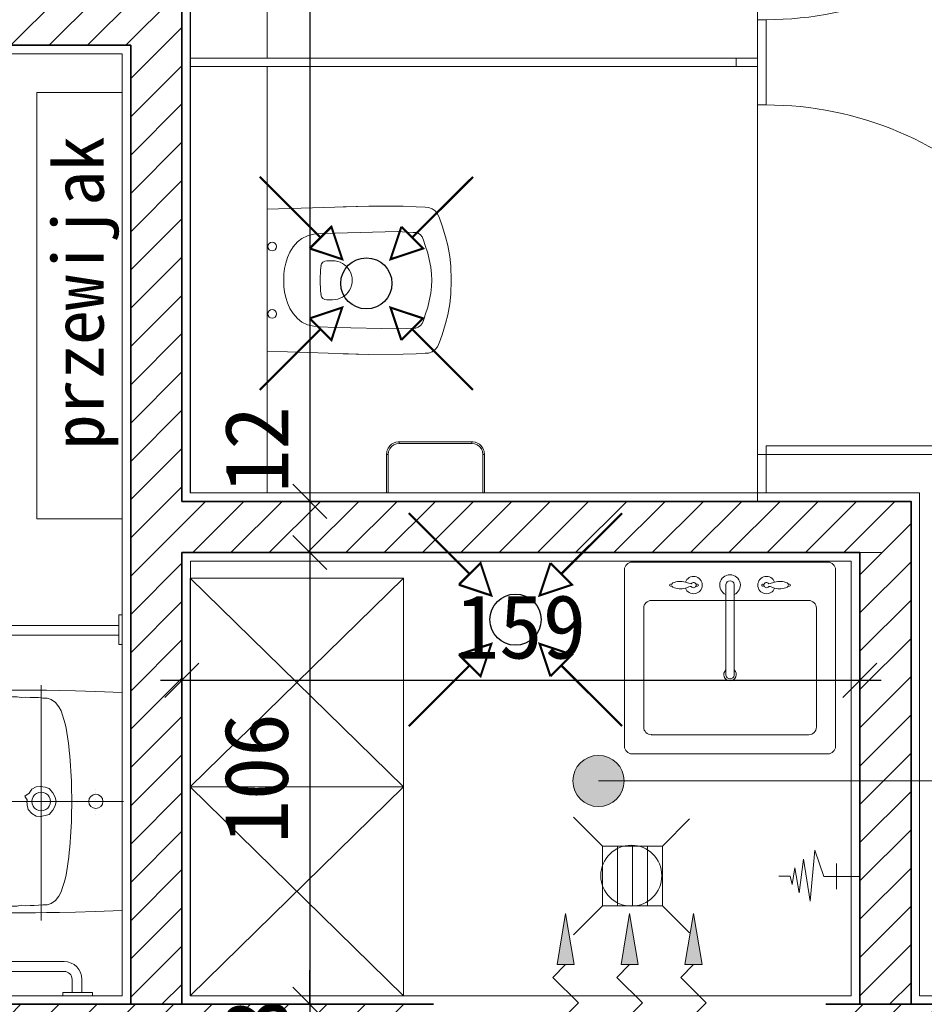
# Model space of a CAD drawing. Header units: millimetres. Extents: x -1373 to 28294, y -9636 to 187.
# Tile 75 of 133: x 5008 to 5220, y -4524 to -4293. Entities that reach past the tile are written whole.
import ezdxf

# ---------------------------------------------------------------- set-up
doc = ezdxf.new("R2010")
doc.units = ezdxf.units.MM
doc.linetypes.add('HIDDEN2', pattern=[4.7625, 3.175, -1.5875])
for name, color, linetype, lineweight in [('_k_kreskowanie', 250, 'Continuous', 9), ('_k_opis', 7, 'Continuous', 13), ('_k_wentylacja', 7, 'Continuous', 15), ('_k_wymiar', 7, 'Continuous', 9), ('_k_wyposażenia', 251, 'Continuous', 9), ('_k_ściany', 223, 'Continuous', 35), ('Zarys', 7, 'HIDDEN2', 15)]:
    doc.layers.add(name, color=color, linetype=linetype, lineweight=lineweight)
doc.layers.add('_k_niewidoczna', color=72, linetype='Continuous', lineweight=9, plot=False)
doc.styles.add('GENERATED_STYLE_1', font='MS Gothic.ttf')
doc.dimstyles.new('1 - 100   (15cm)', dxfattribs={"dimscale": 5, "dimtxt": 3, "dimasz": 1.6, "dimexe": 1, "dimexo": 1, "dimgap": 1, "dimtad": 1, "dimdec": 0, "dimzin": 12, "dimdsep": 46, "dimtxsty": 'GENERATED_STYLE_1', "dimblk1": 'OBLIQUE', "dimblk2": 'OBLIQUE', "dimsah": 1, "dimcen": 0, "dimdle": 1, "dimclrd": 256, "dimclre": 256, "dimclrt": 4, "dimazin": 0, "dimtfac": 0.75, "dimtdec": 0, "dimtix": 1, "dimtmove": 1, "dimatfit": 3, "dimldrblk": 'OBLIQUE', "dimfxl": 1, "dimfxlon": 1, "dimtvp": 0.75, "dimtfillclr": 1, "dimtolj": 1, "dimtzin": 0, "dimarcsym": 0})

# ---------------------------------------------------------------- blocks, each defined once
blk = doc.blocks.new('wc')
at = {"layer": '_k_wyposażenia', "ltscale": 20}
for p, q in [((0, 16.66), (23.9, 17.42)), ((0, -16.66), (0, 16.66)), ((23.9, 17.42), (17.87, 17.23)), ((31.9, 17.35), (23.9, 17.42)), ((23.9, 17.42), (31.9, 17.35)), ((34.93, 17.23), (31.9, 17.35)), ((31.9, 17.35), (34.93, 17.23)), ((37.04, 17.11), (34.93, 17.23)), ((34.93, 17.23), (37.04, 17.11)), ((37.88, 17.07), (37.04, 17.11)), ((37.04, 17.11), (37.88, 17.07)), ((38.71, 16.79), (37.88, 17.07)), ((37.88, 17.07), (38.71, 16.79)), ((39.43, 16.27), (38.71, 16.79)), ((38.71, 16.79), (39.43, 16.27)), ((39.99, 15.6), (39.43, 16.27)), ((39.43, 16.27), (39.99, 15.6)), ((40.43, 14.56), (39.99, 15.6)), ((39.99, 15.6), (40.43, 14.56)), ((41.06, 12.77), (40.43, 14.56)), ((40.43, 14.56), (41.06, 12.77)), ((41.86, 10.19), (41.06, 12.77)), ((41.06, 12.77), (41.86, 10.19)), ((7.11, 8.99), (8.16, 9.81)), ((8.16, 9.81), (9.46, 10.44)), ((9.46, 10.44), (10.94, 10.8)), ((10.94, 10.8), (12.47, 10.95)), ((12.47, 10.95), (15.98, 11.05)), ((30.6, 11.41), (15.98, 11.05)), ((32.75, 11.32), (30.6, 11.41)), ((34.25, 11.24), (32.75, 11.32)), ((34.85, 11.21), (34.25, 11.24)), ((35.44, 11.01), (34.85, 11.21)), ((35.95, 10.64), (35.44, 11.01)), ((36.35, 10.16), (35.95, 10.64)), ((36.66, 9.43), (36.35, 10.16)), ((37.11, 8.16), (36.66, 9.43)), ((42.38, 8.12), (41.86, 10.19)), ((41.86, 10.19), (42.38, 8.12)), ((5.33, 6.59), (6.1, 7.83)), ((6.1, 7.83), (7.11, 8.99)), ((37.68, 6.32), (37.11, 8.16)), ((42.86, 5.57), (42.38, 8.12)), ((42.38, 8.12), (42.86, 5.57)), ((4.37, 4.02), (4.76, 5.32)), ((4.76, 5.32), (5.33, 6.59)), ((38.04, 4.85), (37.68, 6.32)), ((38.38, 3.04), (38.04, 4.85)), ((43.09, 3.3), (42.86, 5.57)), ((42.86, 5.57), (43.09, 3.3)), ((3.97, 1.53), (4.11, 2.74)), ((4.11, 2.74), (4.37, 4.02)), ((15.38, 4.58), (14.01, 4.58)), ((38.55, 1.43), (38.38, 3.04)), ((43.2, 0), (43.09, 3.3)), ((43.09, 3.3), (43.2, 0)), ((3.9, 0), (3.97, 1.53)), ((3.9, 0), (3.97, -1.52)), ((38.62, 0), (38.55, 1.43)), ((38.62, 0), (38.55, -1.43)), ((43.09, -3.3), (43.2, 0)), ((43.2, 0), (43.09, -3.3)), ((3.97, -1.52), (4.11, -2.74)), ((38.55, -1.43), (38.38, -3.04)), ((4.11, -2.74), (4.37, -4.02)), ((4.37, -4.02), (4.76, -5.32)), ((15.38, -4.58), (14.01, -4.58)), ((38.38, -3.04), (38.04, -4.85)), ((42.86, -5.57), (43.09, -3.3)), ((43.09, -3.3), (42.86, -5.57)), ((4.76, -5.32), (5.33, -6.59)), ((5.33, -6.59), (6.1, -7.83)), ((37.68, -6.32), (37.11, -8.15)), ((38.04, -4.85), (37.68, -6.32)), ((42.38, -8.12), (42.86, -5.57)), ((42.86, -5.57), (42.38, -8.12)), ((6.1, -7.83), (7.11, -8.99)), ((7.11, -8.99), (8.16, -9.81)), ((37.11, -8.15), (36.66, -9.43)), ((41.86, -10.18), (42.38, -8.12)), ((42.38, -8.12), (41.86, -10.18)), ((8.16, -9.81), (9.46, -10.44)), ((9.46, -10.44), (10.94, -10.8)), ((10.94, -10.8), (12.47, -10.95)), ((12.47, -10.95), (15.98, -11.05)), ((30.6, -11.4), (15.98, -11.05)), ((32.75, -11.32), (30.6, -11.4)), ((34.25, -11.24), (32.75, -11.32)), ((34.85, -11.21), (34.25, -11.24)), ((35.44, -11.01), (34.85, -11.21)), ((35.95, -10.64), (35.44, -11.01)), ((36.35, -10.16), (35.95, -10.64)), ((36.66, -9.43), (36.35, -10.16)), ((41.06, -12.77), (41.86, -10.18)), ((41.86, -10.18), (41.06, -12.77)), ((40.43, -14.56), (41.06, -12.77)), ((41.06, -12.77), (40.43, -14.56)), ((39.43, -16.27), (39.99, -15.6)), ((39.99, -15.6), (39.43, -16.27)), ((39.99, -15.6), (40.43, -14.56)), ((40.43, -14.56), (39.99, -15.6)), ((0, -16.66), (23.9, -17.42)), ((23.9, -17.42), (17.87, -17.23)), ((23.9, -17.42), (31.9, -17.35)), ((31.9, -17.35), (23.9, -17.42)), ((31.9, -17.35), (34.93, -17.23)), ((34.93, -17.23), (31.9, -17.35)), ((34.93, -17.23), (37.04, -17.11)), ((37.04, -17.11), (34.93, -17.23)), ((37.04, -17.11), (37.88, -17.07)), ((37.88, -17.07), (37.04, -17.11)), ((37.88, -17.07), (38.71, -16.79)), ((38.71, -16.79), (37.88, -17.07)), ((38.71, -16.79), (39.43, -16.27)), ((39.43, -16.27), (38.71, -16.79))]:
    blk.add_line(p, q, dxfattribs=at)
for centre in [(1.19, 7.9), (1.19, -7.9)]:
    blk.add_circle(centre, 1.03, dxfattribs=at)
for centre, radius, start, end in [((39.95, 0), 27.5, 172.9459, 187.0541), ((14.01, 3.21), 1.38, 90, 172.9459), ((15.38, 0), 4.58, 270, 90), ((14.01, -3.21), 1.38, 187.0541, 270)]:
    blk.add_arc(centre, radius, start, end, dxfattribs=at)
blk = doc.blocks.new('dozownik na papier toaletowy')
at = {"layer": '_k_wyposażenia', "ltscale": 0.1}
for p, q in [((-11.5, -9), (-11.5, 0)), ((-11.5, 0), (-11.49, 0)), ((-11.49, 0), (-11.45, 0)), ((-11.45, 0), (-11.38, 0)), ((-11.38, 0), (-11.3, 0)), ((-11.3, 0), (-11.2, 0)), ((-11.2, 0), (-11.1, 0)), ((-11.1, 0), (-11.1, -9)), ((-11.1, 0), (11.1, 0)), ((11.1, -9), (11.1, 0)), ((11.1, 0), (11.2, 0)), ((11.2, 0), (11.3, 0)), ((11.3, 0), (11.38, 0)), ((11.38, 0), (11.45, 0)), ((11.45, 0), (11.49, 0)), ((11.49, 0), (11.5, 0)), ((11.5, 0), (11.5, -9)), ((-11.5, -9), (-11.49, -9)), ((-11.44, -9.55), (-11.5, -9)), ((-11.49, -9), (-11.45, -9)), ((-11.45, -9), (-11.38, -9)), ((-11.38, -9), (-11.3, -9)), ((-11.3, -9), (-11.2, -9)), ((-11.2, -9), (-11.1, -9)), ((-11.1, -9), (-11.01, -9.67)), ((11.01, -9.67), (11.1, -9)), ((11.1, -9), (11.2, -9)), ((11.2, -9), (11.3, -9)), ((11.3, -9), (11.38, -9)), ((11.38, -9), (11.45, -9)), ((11.5, -9), (11.44, -9.55)), ((11.45, -9), (11.49, -9)), ((11.49, -9), (11.5, -9)), ((-11.4, -9.78), (-11.44, -9.55)), ((-11.29, -10.08), (-11.4, -9.78)), ((-11.1, -10.5), (-11.29, -10.08)), ((-11.04, -10.58), (-11.1, -10.5)), ((-10.71, -11.02), (-11.04, -10.58)), ((-11.01, -9.67), (-10.75, -10.3)), ((-10.75, -10.3), (-10.34, -10.84)), ((-10.62, -11.12), (-10.71, -11.02)), ((-10.3, -11.39), (-10.62, -11.12)), ((-10.34, -10.84), (-9.8, -11.25)), ((-10, -11.6), (-10.3, -11.39)), ((-9.8, -11.25), (-9.17, -11.51)), ((-9.17, -11.51), (-8.5, -11.6)), ((8.5, -11.6), (9.17, -11.51)), ((9.17, -11.51), (9.8, -11.25)), ((9.8, -11.25), (10.34, -10.84)), ((10.3, -11.39), (10, -11.6)), ((10.62, -11.12), (10.3, -11.39)), ((10.34, -10.84), (10.75, -10.3)), ((10.71, -11.02), (10.62, -11.12)), ((11.04, -10.58), (10.71, -11.02)), ((10.75, -10.3), (11.01, -9.67)), ((11.1, -10.5), (11.04, -10.58)), ((11.29, -10.08), (11.1, -10.5)), ((11.4, -9.78), (11.29, -10.08)), ((11.44, -9.55), (11.4, -9.78)), ((-9.83, -11.68), (-10, -11.6)), ((-9.28, -11.9), (-9.83, -11.68)), ((-9.32, -11.88), (-9.83, -11.68)), ((-9.28, -11.9), (-9.36, -11.86)), ((-8.78, -11.98), (-9.28, -11.9)), ((-8.5, -12), (-8.78, -11.98)), ((-8.5, -11.6), (-8.5, -11.7)), ((-8.5, -11.6), (8.5, -11.6)), ((-8.5, -11.7), (-8.5, -11.8)), ((-8.5, -11.8), (-8.5, -11.88)), ((-8.5, -11.88), (-8.5, -11.95)), ((-8.5, -11.95), (-8.5, -11.99)), ((-8.5, -11.99), (-8.5, -12)), ((8.5, -12), (-8.5, -12)), ((8.5, -11.6), (8.5, -11.7)), ((8.5, -11.7), (8.5, -11.8)), ((8.5, -11.8), (8.5, -11.88)), ((8.5, -11.88), (8.5, -11.95)), ((8.5, -11.95), (8.5, -11.99)), ((8.78, -11.98), (8.5, -12)), ((8.5, -11.99), (8.5, -12)), ((9.28, -11.9), (8.78, -11.98)), ((9.83, -11.68), (9.28, -11.9)), ((10, -11.6), (9.83, -11.68))]:
    blk.add_line(p, q, dxfattribs=at)
blk = doc.blocks.new('kabiny')
at = {"layer": '_k_wyposażenia', "ltscale": 20}
blk.add_lwpolyline([(84, 7), (182, 7), (182, 25), (-20, 25), (-20, 7), (80, 7)], dxfattribs=at)
for points in [[(80, 25), (82, 25), (82, -103), (80, -103)], [(-20, 7), (80, 7), (80, -108), (-20, -108)], [(182, 7), (82, 7), (82, -108), (182, -108)]]:
    blk.add_lwpolyline(points, close=True, dxfattribs=at)
at = {"layer": '_k_wyposażenia'}
for points in [[(-20, -108), (-11, -108), (-11, -110), (-20, -110)], [(71, -108), (91, -108), (91, -110), (71, -110)], [(-9, -110), (-11, -110), (-11, -190), (-9, -190)]]:
    blk.add_lwpolyline(points, close=True, dxfattribs=at)
for centre, start, end in [((-9, -110), 268.5675, 0), ((171, -110), 180, 271.4325)]:
    blk.add_arc(centre, 80, start, end, dxfattribs=at)
at = {"layer": '_k_wyposażenia', "color": 6, "rotation": 270}
blk.add_blockref('wc', (29.87, 7), dxfattribs=at)
at = {"layer": '_k_wyposażenia', "rotation": 90}
blk.add_blockref('dozownik na papier toaletowy', (-20, -32.5), dxfattribs=at)
blk = doc.blocks.new('UMYWALKA NN')
at = {"layer": '_k_wyposażenia'}
for p, q in [((0, 0), (0, -56.37)), ((26.9, -0.35), (-26.9, -0.34)), ((-3.04, -6.84), (-3.04, -6.84)), ((-2.11, -6.84), (-2.11, -6.84)), ((-1.76, -6.84), (-1.76, -6.84)), ((-0.48, -6.84), (-0.48, -6.84)), ((0.89, -6.84), (0.89, -6.84)), ((1.82, -6.84), (1.82, -6.84)), ((2.17, -6.84), (2.17, -6.84)), ((3.1, -6.84), (3.1, -6.84)), ((43.96, -10.27), (47.11, -10.27)), ((43.96, -12.68), (47.11, -12.68)), ((39.55, -52.5), (39.55, -14.68)), ((41.96, -52.5), (41.96, -14.68)), ((-28.7, -20.34), (29.38, -20.34)), ((0, -24.4), (0, -24.4)), ((0, -24.4), (0, -24.4)), ((0, -54.84), (0, -54.84)), ((47.11, -54.5), (43.96, -54.5)), ((47.11, -56.91), (43.96, -56.91))]:
    blk.add_line(p, q, dxfattribs=at)
for points in [[(-38.8, -0.34), (-46.11, -0.34), (-46.11, -1.14), (-38.8, -1.14), (-38.8, -0.34)], [(-41.07, -1.14), (-43.48, -1.14), (-43.48, -56.68), (-41.07, -56.68), (-41.07, -1.14)], [(-26.9, -0.35), (-27.19, -6.95), (-27.33, -11.88), (-27.41, -15.77), (-27.45, -19), (-27.48, -21.75), (-27.5, -24.16), (-27.51, -26.3), (-27.51, -28.24), (-27.52, -29.26)], [(26.9, -0.35), (27.19, -6.96), (27.33, -11.88), (27.41, -15.77), (27.45, -19), (27.48, -21.75), (27.5, -24.16), (27.51, -26.31), (27.51, -28.24), (27.51, -29.26)], [(47.99, -7.68), (47.2, -7.68), (47.2, -14.99), (47.99, -14.99), (47.99, -7.68)], [(-0.01, -12.78), (-1.26, -12.79), (-2.51, -12.8), (-3.77, -12.83), (-5.02, -12.87), (-6.27, -12.92), (-7.52, -12.99), (-8.78, -13.06), (-10.03, -13.15), (-11.27, -13.26), (-12.52, -13.38), (-13.77, -13.52), (-14.86, -13.65), (-15.94, -13.8), (-17.03, -13.98), (-18.1, -14.19), (-19.17, -14.43), (-20.23, -14.71), (-21.28, -15.03), (-22.34, -15.42), (-23.4, -15.94), (-24.44, -16.75), (-25.18, -17.84), (-25.54, -18.87), (-25.49, -19.91), (-25.64, -21.01), (-25.68, -22.05), (-25.69, -23.07), (-25.74, -24.17), (-25.64, -25.26), (-25.82, -26.27), (-25.85, -27.38), (-25.88, -28.97), (-25.89, -30.23), (-25.9, -31.48)], [(0, -12.78), (1.26, -12.79), (2.51, -12.8), (3.77, -12.83), (5.02, -12.87), (6.27, -12.92), (7.52, -12.99), (8.77, -13.06), (10.02, -13.15), (11.27, -13.26), (12.52, -13.38), (13.77, -13.52), (14.86, -13.65), (15.94, -13.8), (17.02, -13.98), (18.1, -14.19), (19.17, -14.43), (20.23, -14.71), (21.28, -15.03), (22.34, -15.42), (23.4, -15.94), (24.43, -16.75), (25.17, -17.84), (25.54, -18.87), (25.49, -19.91), (25.64, -21.01), (25.68, -22.05), (25.69, -23.07), (25.74, -24.17), (25.64, -25.26), (25.82, -26.27), (25.85, -27.38), (25.88, -28.97), (25.89, -30.23), (25.9, -31.48)], [(0, -16.63), (-1.09, -16.87), (-2.12, -17.48), (-3.18, -18.34), (-3.51, -19.38), (-3.7, -20.49), (-3.64, -21.57), (-3.06, -22.61), (-2.03, -23.3), (-1.3, -24.32), (-0.27, -23.71)], [(0, -16.63), (1.09, -16.87), (2.12, -17.48), (3.18, -18.34), (3.5, -19.38), (3.7, -20.49), (3.64, -21.57), (2.98, -22.65), (1.97, -23.52), (0.89, -23.75), (-0.13, -23.83)], [(-27.52, -29.26), (-27.51, -30.31), (-27.51, -31.36), (-27.51, -32.41), (-27.5, -33.45), (-27.49, -34.5), (-27.48, -35.55), (-27.46, -36.6), (-27.45, -37.64), (-27.42, -38.69), (-27.4, -39.74), (-27.37, -40.79), (-27.34, -41.84), (-27.3, -42.88), (-27.25, -43.93), (-27.21, -44.98), (-27.15, -46.02), (-27.09, -47.07), (-27.03, -48.11), (-26.96, -49.16), (-26.87, -50.24), (-26.73, -51.31), (-26.48, -52.49), (-26, -53.62), (-25.2, -54.63), (-24.13, -55.12), (-23.02, -55.26), (-21.98, -55.2), (-20.95, -55.19), (-19.77, -55.27), (-18.76, -55.38), (-17.66, -55.29), (-16.52, -55.22), (-15.48, -55.21), (-14.44, -55.19), (-13.4, -55.11), (-12.11, -55.07), (-10.76, -55.02), (-9.42, -54.98), (-8.07, -54.95), (-6.73, -54.91), (-5.38, -54.89), (-4.04, -54.87), (-2.69, -54.86), (-1.35, -54.85), (0, -54.84)], [(27.51, -29.26), (27.51, -30.31), (27.51, -31.36), (27.51, -32.41), (27.5, -33.45), (27.49, -34.5), (27.48, -35.55), (27.46, -36.6), (27.44, -37.65), (27.42, -38.69), (27.4, -39.74), (27.37, -40.79), (27.33, -41.84), (27.3, -42.88), (27.25, -43.93), (27.21, -44.98), (27.15, -46.02), (27.09, -47.07), (27.03, -48.12), (26.96, -49.16), (26.87, -50.24), (26.73, -51.31), (26.48, -52.49), (26, -53.62), (25.2, -54.63), (24.13, -55.12), (23.02, -55.26), (21.98, -55.2), (20.95, -55.19), (19.76, -55.27), (18.76, -55.38), (17.65, -55.29), (16.52, -55.22), (15.48, -55.11), (14.29, -55.13), (13.29, -55.11), (12.1, -55.07), (10.76, -55.02), (9.41, -54.98), (8.07, -54.95), (6.72, -54.92), (5.38, -54.89), (4.03, -54.87), (2.69, -54.86), (1.34, -54.85), (0.22, -54.84)], [(47.99, -52.19), (47.2, -52.19), (47.2, -59.5), (47.99, -59.5), (47.99, -52.19)]]:
    blk.add_lwpolyline(points, dxfattribs=at)
blk.add_circle((-0.01, -6.84), 1.75, dxfattribs=at)
for centre, radius, start, end in [((43.96, -14.68), 4.41, 90, 180), ((43.96, -14.68), 2, 90, 180), ((0, -20.34), 2.3, 90, 270.0047), ((0, -20.34), 2.3, 269.9941, 90), ((43.96, -52.5), 4.41, 180, 270), ((43.96, -52.5), 2, 180, 270)]:
    blk.add_arc(centre, radius, start, end, dxfattribs=at)
blk = doc.blocks.new('zlew_1k')
at = {"layer": '_k_wyposażenia', "linetype": 'Continuous'}
for p, q in [((26301.3, 10128.5), (26301.3, 9409.7)), ((26256.3, 10078.3), (25796.3, 10078.3)), ((25776.3, 10058.3), (25776.3, 9548.3)), ((26276.3, 9548.3), (26276.3, 10058.3)), ((26156.3, 10028.3), (25846.3, 10028.3)), ((25826.3, 10008.3), (25826.3, 9598.3)), ((26176.3, 9598.3), (26176.3, 10008.3)), ((26218.2, 9814.1), (25981.2, 9814.1)), ((25981.2, 9814.1), (25995.2, 9814.1)), ((26191.8, 9814.2), (26218.2, 9814.1)), ((25981.2, 9792.5), (26218.2, 9792.5)), ((25995.2, 9792.5), (25981.2, 9792.5)), ((26218.2, 9792.5), (26191.8, 9792.5)), ((25846.3, 9578.3), (26156.3, 9578.3)), ((25796.3, 9528.3), (26256.3, 9528.3))]:
    blk.add_line(p, q, dxfattribs=at)
for centre, major_axis, start_param, end_param in [((25796.3, 10058.3), (14.1, 14.1), 0.785398, 2.356194), ((26256.3, 10058.3), (14.1, 14.1), 5.497787, 7.068583), ((25846.3, 10008.3), (14.1, 14.1), 0.785398, 2.356194), ((26156.3, 10008.3), (14.1, 14.1), 5.497787, 7.068583), ((26216.3, 9957.8), (-2.07, 2.07), 2.937426, 8.058148), ((26258.1, 9932.4), (36.3, 36.3), 1.960645, 2.609596), ((26216.1, 9949.6), (-4.14, 4.14), -0.553648, 0.346445), ((26216.6, 9949.6), (4.14, 4.14), 5.93674, 6.836833), ((26174.6, 9932.4), (-36.3, 36.3), 3.67359, 4.32254), ((26216.3, 9898.3), (16, 16), 1.141187, 6.712795), ((26258.1, 9932.4), (36.3, 36.3), 2.609596, 2.663153), ((26258.1, 9932.4), (-36.3, 36.3), 1.038799, 1.092357), ((26170.6, 9898.5), (-30.2, 30.2), 4.063962, 4.372277), ((26170.6, 9898.5), (30.2, 30.2), 5.634758, 5.943073), ((26262, 9898.5), (30.2, 30.2), 1.910909, 2.219223), ((26262, 9898.5), (30.2, 30.2), 1.910909, 2.219223), ((26174.6, 9932.4), (36.3, 36.3), 5.190828, 5.244386), ((26174.6, 9932.4), (36.3, 36.3), 5.190828, 5.244386), ((26216.3, 9898.4), (-4.83, 4.83), -0.271664, 4.984053), ((26216.3, 9898.4), (-4.83, 4.83), -0.271664, 4.984053), ((26216.3, 9888.8), (-2.08, 2.08), -0.433838, 5.146227), ((26216.3, 9803.3), (-19, 19), 1.200762, 6.652292), ((25983, 9803.3), (-11.5, 11.5), 4.653467, 9.4837), ((25983.1, 9803.3), (-7.78, 7.78), -0.610865, 2.181662), ((25983.1, 9803.3), (-7.78, 7.78), -0.610865, 2.181662), ((26216.3, 9803.3), (7.78, 7.78), 4.101524, 6.894051), ((26216.3, 9803.3), (7.78, 7.78), 4.101524, 6.894051), ((26216.3, 9708.3), (-16, 16), 2.711983, 8.283591), ((26216.3, 9708.3), (-4.83, 4.83), 2.869929, 8.125645), ((26216.3, 9708.3), (-4.83, 4.83), 2.869929, 8.125645), ((26170.6, 9708.1), (-30.2, 30.2), 3.481705, 3.79002), ((26170.6, 9708.1), (30.2, 30.2), 5.052501, 5.360816), ((26216.3, 9717.8), (2.08, 2.08), 4.278551, 9.858616), ((26262, 9708.1), (-30.2, 30.2), 0.922369, 1.230684), ((26262, 9708.1), (-30.2, 30.2), 0.922369, 1.230684), ((26258.1, 9674.2), (-36.3, 36.3), 0.531997, 1.180947), ((26258.1, 9674.2), (-36.3, 36.3), 0.478439, 0.531997), ((26258.1, 9674.2), (36.3, 36.3), 2.049236, 2.102793), ((26174.6, 9674.2), (36.3, 36.3), 5.102238, 5.751188), ((26174.6, 9674.2), (-36.3, 36.3), 4.180392, 4.23395), ((26174.6, 9674.2), (-36.3, 36.3), 4.180392, 4.23395), ((26216.1, 9657), (4.14, 4.14), 2.795147, 3.695241), ((26216.3, 9648.8), (2.07, 2.07), 1.36663, 6.487352), ((26216.6, 9657), (4.14, 4.14), 4.158741, 5.058834), ((25846.3, 9598.3), (-14.1, 14.1), 0.785398, 2.356194), ((26156.3, 9598.3), (-14.1, 14.1), 2.356194, 3.926991), ((25796.3, 9548.3), (-14.1, 14.1), 0.785398, 2.356194), ((26256.3, 9548.3), (-14.1, 14.1), 2.356194, 3.926991)]:
    blk.add_ellipse(centre, major_axis=major_axis, ratio=1, start_param=start_param, end_param=end_param, dxfattribs=at)
blk.add_point((25826.3, 10008.3), dxfattribs=at)
blk = doc.blocks.new('_OBLIQUE')
at = {"color": 0, "linetype": 'ByBlock'}
blk.add_line((-0.5, -0.5), (0.5, 0.5), dxfattribs=at)
blk = doc.blocks.new('*D370')
at = {"layer": '_k_wymiar', "lineweight": -2, "transparency": 16777216}
for p, q in [((4824.26, -3796.1), (4824.26, -3786.1)), ((5034.26, -3796.1), (5034.26, -3786.1)), ((4819.26, -3791.1), (5039.26, -3791.1))]:
    blk.add_line(p, q, dxfattribs=at)
at = {"layer": 'Defpoints', "color": 0, "transparency": 16777216}
for p in [(5034.26, -3791.1), (4824.26, -4070.1), (5034.26, -4299.1)]:
    blk.add_point(p, dxfattribs=at)
at = {"layer": '_k_wymiar', "lineweight": -2, "transparency": 16777216, "xscale": 8, "yscale": 8, "zscale": 8, "rotation": 180}
blk.add_blockref('_OBLIQUE', (4824.26, -3791.1), dxfattribs=at)
at = {"layer": '_k_wymiar', "lineweight": -2, "transparency": 16777216, "xscale": 8, "yscale": 8, "zscale": 8}
blk.add_blockref('_OBLIQUE', (5034.26, -3791.1), dxfattribs=at)
at = {"layer": '_k_wymiar', "color": 4, "transparency": 16777216, "insert": (4929.26, -3778.6), "char_height": 15, "attachment_point": 5, "style": 'GENERATED_STYLE_1'}
blk.add_mtext('\\A1;210', dxfattribs=at)
blk = doc.blocks.new('*D371')
at = {"layer": '_k_wymiar', "lineweight": -2, "transparency": 16777216}
for p, q in [((5034.26, -4025.1), (5034.26, -4015.1)), ((5034.26, -4025.1), (5034.26, -4015.1)), ((5034.26, -4020.1), (5026.26, -4020.1)), ((5034.26, -4020.1), (5042.26, -4020.1))]:
    blk.add_line(p, q, dxfattribs=at)
at = {"layer": 'Defpoints', "color": 0, "transparency": 16777216}
for p in [(5034.26, -4020.1), (5034.26, -4299.1), (5034.26, -4299.1)]:
    blk.add_point(p, dxfattribs=at)
at = {"layer": '_k_wymiar', "lineweight": -2, "transparency": 16777216, "xscale": 8, "yscale": 8, "zscale": 8}
blk.add_blockref('_OBLIQUE', (5034.26, -4020.1), dxfattribs=at)
at = {"layer": '_k_wymiar', "lineweight": -2, "transparency": 16777216, "xscale": 8, "yscale": 8, "zscale": 8, "rotation": 180}
blk.add_blockref('_OBLIQUE', (5034.26, -4020.1), dxfattribs=at)
at = {"layer": '_k_wymiar', "color": 4, "transparency": 16777216, "insert": (5034.26, -4007.6), "char_height": 15, "attachment_point": 5, "style": 'GENERATED_STYLE_1'}
blk.add_mtext('\\A1;0', dxfattribs=at)
blk = doc.blocks.new('*D372')
at = {"layer": '_k_wymiar', "lineweight": -2, "transparency": 16777216}
for p, q in [((5034.26, -3796.1), (5034.26, -3786.1)), ((5414.24, -3796.1), (5414.24, -3786.1)), ((5029.26, -3791.1), (5419.24, -3791.1))]:
    blk.add_line(p, q, dxfattribs=at)
at = {"layer": 'Defpoints', "color": 0, "transparency": 16777216}
for p in [(5414.24, -3791.1), (5414.24, -4070.1), (5034.26, -4299.1)]:
    blk.add_point(p, dxfattribs=at)
at = {"layer": '_k_wymiar', "lineweight": -2, "transparency": 16777216, "xscale": 8, "yscale": 8, "zscale": 8, "rotation": 180}
blk.add_blockref('_OBLIQUE', (5034.26, -3791.1), dxfattribs=at)
at = {"layer": '_k_wymiar', "lineweight": -2, "transparency": 16777216, "xscale": 8, "yscale": 8, "zscale": 8}
blk.add_blockref('_OBLIQUE', (5414.24, -3791.1), dxfattribs=at)
at = {"layer": '_k_wymiar', "color": 4, "transparency": 16777216, "insert": (5224.25, -3778.6), "char_height": 15, "attachment_point": 5, "style": 'GENERATED_STYLE_1'}
blk.add_mtext('\\A1;380', dxfattribs=at)
blk = doc.blocks.new('*D216')
at = {"layer": '_k_wymiar', "lineweight": -2, "transparency": 16777216}
for p, q in [((5076.26, -4065.1), (5076.26, -4411.1)), ((5076.26, -4070.1), (5071.26, -4070.1)), ((5076.26, -4406.1), (5071.26, -4406.1))]:
    blk.add_line(p, q, dxfattribs=at)
at = {"layer": 'Defpoints', "color": 0, "transparency": 16777216}
for p in [(5076.26, -4070.1), (5076.26, -4406.1), (5076.26, -4406.1)]:
    blk.add_point(p, dxfattribs=at)
at = {"layer": '_k_wymiar', "lineweight": -2, "transparency": 16777216, "xscale": 8, "yscale": 8, "zscale": 8}
for p, rotation in [((5076.26, -4070.1), 90), ((5076.26, -4406.1), 270)]:
    blk.add_blockref('_OBLIQUE', p, dxfattribs=dict(at, rotation=rotation))
at = {"layer": '_k_wymiar', "color": 4, "transparency": 16777216, "insert": (5063.76, -4238.1), "char_height": 15, "attachment_point": 5, "rotation": 90, "style": 'GENERATED_STYLE_1'}
blk.add_mtext('\\A1;336', dxfattribs=at)
blk = doc.blocks.new('*D383')
at = {"layer": '_k_wymiar', "lineweight": -2, "transparency": 16777216}
for p, q in [((5076.26, -4401.1), (5076.26, -4423.1)), ((5076.26, -4406.1), (5071.26, -4406.1)), ((5071.26, -4418.1), (5081.26, -4418.1))]:
    blk.add_line(p, q, dxfattribs=at)
at = {"layer": 'Defpoints', "color": 0, "transparency": 16777216}
for p in [(5076.26, -4406.1), (5046.26, -4418.1), (5076.26, -4418.1)]:
    blk.add_point(p, dxfattribs=at)
at = {"layer": '_k_wymiar', "lineweight": -2, "transparency": 16777216, "xscale": 8, "yscale": 8, "zscale": 8}
for p, rotation in [((5076.26, -4406.1), 90), ((5076.26, -4418.1), 270)]:
    blk.add_blockref('_OBLIQUE', p, dxfattribs=dict(at, rotation=rotation))
at = {"layer": '_k_wymiar', "color": 4, "transparency": 16777216, "insert": (5063.76, -4393.96), "char_height": 15, "attachment_point": 5, "rotation": 90, "style": 'GENERATED_STYLE_1'}
blk.add_mtext('\\A1;12', dxfattribs=at)
blk = doc.blocks.new('*D384')
at = {"layer": '_k_wymiar', "lineweight": -2, "transparency": 16777216}
for p, q in [((5076.26, -4413.1), (5076.26, -4529.1)), ((5071.26, -4418.1), (5081.26, -4418.1)), ((5071.26, -4524.1), (5081.26, -4524.1))]:
    blk.add_line(p, q, dxfattribs=at)
at = {"layer": 'Defpoints', "color": 0, "transparency": 16777216}
for p in [(5046.26, -4418.1), (5046.26, -4524.1), (5076.26, -4524.1)]:
    blk.add_point(p, dxfattribs=at)
at = {"layer": '_k_wymiar', "lineweight": -2, "transparency": 16777216, "xscale": 8, "yscale": 8, "zscale": 8}
for p, rotation in [((5076.26, -4418.1), 90), ((5076.26, -4524.1), 270)]:
    blk.add_blockref('_OBLIQUE', p, dxfattribs=dict(at, rotation=rotation))
at = {"layer": '_k_wymiar', "color": 4, "transparency": 16777216, "insert": (5063.76, -4471.1), "char_height": 15, "attachment_point": 5, "rotation": 90, "style": 'GENERATED_STYLE_1'}
blk.add_mtext('\\A1;106', dxfattribs=at)
blk = doc.blocks.new('*D217')
at = {"layer": '_k_wymiar', "lineweight": -2, "transparency": 16777216}
for p, q in [((5046.26, -4448.1), (5046.26, -4443.1)), ((5205.24, -4448.1), (5205.24, -4443.1)), ((5210.24, -4448.1), (5041.26, -4448.1))]:
    blk.add_line(p, q, dxfattribs=at)
at = {"layer": 'Defpoints', "color": 0, "transparency": 16777216}
for p in [(5046.26, -4448.1), (5046.26, -4448.1), (5205.24, -4448.1)]:
    blk.add_point(p, dxfattribs=at)
at = {"layer": '_k_wymiar', "lineweight": -2, "transparency": 16777216, "xscale": 8, "yscale": 8, "zscale": 8, "rotation": 180}
blk.add_blockref('_OBLIQUE', (5046.26, -4448.1), dxfattribs=at)
at = {"layer": '_k_wymiar', "lineweight": -2, "transparency": 16777216, "xscale": 8, "yscale": 8, "zscale": 8}
blk.add_blockref('_OBLIQUE', (5205.24, -4448.1), dxfattribs=at)
at = {"layer": '_k_wymiar', "color": 4, "transparency": 16777216, "insert": (5125.75, -4435.6), "char_height": 15, "attachment_point": 5, "style": 'GENERATED_STYLE_1'}
blk.add_mtext('\\A1;159', dxfattribs=at)
blk = doc.blocks.new('A$C30E42FEA')
at = {"layer": '_k_wyposażenia'}
for p, q in [((8.45, 0), (10.52, 6.13)), ((10.52, 6.13), (11.61, -5.82)), ((5.45, 3), (5.45, -3)), ((11.61, -5.82), (13.17, 4.06)), ((13.17, 4.06), (14.24, -3.87)), ((8.45, 0), (0, 0)), ((14.24, -3.87), (15.26, 2.04)), ((15.26, 2.04), (15.89, -1.91)), ((15.89, -1.91), (16.35, 0.04)), ((16.35, 0.04), (18.98, 0.04))]:
    blk.add_line(p, q, dxfattribs=at)
blk = doc.blocks.new('kratka_sc')
at = {"layer": '_k_wyposażenia', "flags": 128}
for points in [[(352121.24, 25947.58), (352114.84, 25953.98)], [(352135.24, 25947.58), (352142.06, 25954.41)], [(352124.74, 25947.58), (352124.74, 25933.58)], [(352128.24, 25947.58), (352128.24, 25933.58)], [(352131.74, 25947.58), (352131.74, 25933.58)], [(352121.24, 25933.58), (352114.89, 25927.24)], [(352135.24, 25933.58), (352142.06, 25926.76)]]:
    blk.add_lwpolyline(points, dxfattribs=at)
blk.add_lwpolyline([(352121.24, 25947.58), (352135.24, 25947.58), (352135.24, 25933.58), (352121.24, 25933.58)], close=True, dxfattribs=at)
at = {"layer": '_k_wyposażenia'}
blk.add_circle((352128.52, 25940.67), 7.15, dxfattribs=at)
blk = doc.blocks.new('*D412')
at = {"layer": '_k_wymiar', "lineweight": -2, "transparency": 16777216}
for p, q in [((5076.26, -4524.1), (5076.26, -4516.1)), ((5071.26, -4524.1), (5081.26, -4524.1)), ((5076.26, -4524.1), (5076.26, -4542.1)), ((5071.26, -4542.1), (5081.26, -4542.1)), ((5076.26, -4542.1), (5076.26, -4550.1))]:
    blk.add_line(p, q, dxfattribs=at)
at = {"layer": 'Defpoints', "color": 0, "transparency": 16777216}
for p in [(5046.26, -4524.1), (5046.26, -4542.1), (5076.26, -4542.1)]:
    blk.add_point(p, dxfattribs=at)
at = {"layer": '_k_wymiar', "lineweight": -2, "transparency": 16777216, "xscale": 8, "yscale": 8, "zscale": 8}
for p, rotation in [((5076.26, -4524.1), 270), ((5076.26, -4542.1), 90)]:
    blk.add_blockref('_OBLIQUE', p, dxfattribs=dict(at, rotation=rotation))
at = {"layer": '_k_wymiar', "color": 4, "transparency": 16777216, "insert": (5063.76, -4533.1), "char_height": 15, "attachment_point": 5, "rotation": 90, "style": 'GENERATED_STYLE_1'}
blk.add_mtext('\\A1;18', dxfattribs=at)
blk = doc.blocks.new('w_wyciag_wc')
at = {"layer": '_k_wentylacja', "color": 64, "const_width": 0.5}
for points in [[(-13.29, 8.2), (-5.66, 5.66), (-8.2, 13.29), (-13.29, 8.2), (-10.75, 10.75), (-25, 25)], [(8.2, 13.29), (5.66, 5.66), (13.29, 8.2), (8.2, 13.29), (10.75, 10.75), (25, 25)], [(-13.29, -8.2), (-5.66, -5.66), (-8.2, -13.29), (-13.29, -8.2), (-10.75, -10.75), (-25, -25)], [(8.2, -13.29), (5.66, -5.66), (13.29, -8.2), (8.2, -13.29), (10.75, -10.75), (25, -25)]]:
    blk.add_lwpolyline(points, dxfattribs=at)
at = {"layer": '_k_wentylacja', "color": 64, "lineweight": 30}
blk.add_circle((0, 0), 6, dxfattribs=at)
blk = doc.blocks.new('w_mecha')
at = {"layer": '_k_wentylacja'}
for p in [(-875.71, 725.13), (-840.75, 646.24)]:
    blk.add_blockref('w_wyciag_wc', p, dxfattribs=at)
blk = doc.blocks.new('nawietrzak')
at = {"layer": '_k_wentylacja'}
h = blk.add_hatch(color=144, dxfattribs=at)
h.dxf.hatch_style = 1
h.paths.add_polyline_path([(0, 0), (2, 12), (-2, 12)])
at = {"layer": '_k_wentylacja', "color": 144}
blk.add_lwpolyline([(0, 42), (0, 42), (0, 42), (3, 39), (-3, 33), (3, 27), (-3, 21), (3, 15), (0, 12), (2, 12), (0, 0), (-2, 12), (0, 12)], dxfattribs=at)
blk = doc.blocks.new('d_naw')
at = {"layer": '_k_wentylacja', "rotation": 180}
for p in [(0, 0), (15, 0), (30, 0)]:
    blk.add_blockref('nawietrzak', p, dxfattribs=at)

msp = doc.modelspace()

# ---------------------------------------------------------------- hatches: boundary and pattern name
at = {"layer": '_k_kreskowanie', "ltscale": 2, "transparency": 33554687}
h = msp.add_hatch(dxfattribs=at)
h.set_pattern_fill('ANSI31', color=256, scale=2)
h.set_pattern_definition([(45, (1100.2866, -888.875), (-4.490128, 4.490128), [])])
h.paths.add_polyline_path([(4922.24, -4960.1), (4922.24, -4936.1), (4855.24, -4936.1), (4855.24, -5036.1), (4787.24, -5036.1), (4787.24, -5060.1), (4879.24, -5060.1), (4879.24, -4960.1)])
h.paths.add_polyline_path([(5921.24, -4253.1), (5945.24, -4253.1), (5945.24, -4046.1), (5314.24, -4046.1), (5314.24, -4070.1), (5414.24, -4070.1), (5414.24, -4296.1), (5432.24, -4296.1), (5432.24, -4070.1), (5921.24, -4070.1)])
h.paths.add_polyline_path([(5921.24, -4653.1), (5945.24, -4653.1), (5945.24, -4453.1), (5921.24, -4453.1)])
h.paths.add_polyline_path([(5866.74, -5036.1), (5866.74, -5060.1), (5945.24, -5060.1), (5945.24, -4853.1), (5921.24, -4853.1), (5921.24, -5036.1)])
h.paths.add_polyline_path([(5606.74, -5036.1), (5606.74, -5060.1), (5746.74, -5060.1), (5746.74, -5036.1)])
h.paths.add_polyline_path([(5346.74, -5036.1), (5346.74, -5060.1), (5486.74, -5060.1), (5486.74, -5036.1), (5432.24, -5036.1), (5432.24, -4692.1), (5414.24, -4692.1), (5414.24, -5036.1)])
h.paths.add_polyline_path([(5226.74, -5060.1), (5226.74, -5036.1), (5159.24, -5036.1), (5159.24, -4960.1), (5159.24, -4936.1), (5092.24, -4936.1), (5092.24, -4960.1), (5135.24, -4960.1), (5135.24, -5060.1)])
h.paths.add_polyline_path([(4100.24, -4770.1), (4124.24, -4770.1), (4124.24, -4692.1), (4100.24, -4692.1)])
h.paths.add_polyline_path([(4124.24, -4930.1), (4100.24, -4930.1), (4100.24, -5060.1), (4667.24, -5060.1), (4667.24, -5036.1), (4124.24, -5036.1)])
h.paths.add_polyline_path([(4124.24, -4226.91), (4100.24, -4226.91), (4100.24, -4304.5), (4124.24, -4304.5)])
h.paths.add_polyline_path([(4363.79, -4070.1), (4363.79, -4046.1), (4100.24, -4046.1), (4100.24, -4122.91), (4124.24, -4122.91), (4124.24, -4070.1)])
h.paths.add_polyline_path([(4664.26, -4070.1), (4664.26, -4046.1), (4483.79, -4046.1), (4483.79, -4070.1)])
h.paths.add_polyline_path([(4784.26, -4046.1), (4784.26, -4070.1), (5194.24, -4070.1), (5194.24, -4046.1)])
h.paths.add_polyline_path([(4192.23, -4542.1), (4192.23, -4524.1), (4124.24, -4524.1), (4124.24, -4464.5), (4100.24, -4464.5), (4100.24, -4542.1)])
h.paths.add_polyline_path([(4296.23, -4524.1), (4296.23, -4542.1), (4380.65, -4542.1), (4380.65, -4524.1)])
h.paths.add_polyline_path([(4598.26, -4542.1), (4598.26, -4524.1), (4484.65, -4524.1), (4484.65, -4542.1)])
h.paths.add_polyline_path([(4832.26, -4542.1), (4832.26, -4524.1), (4702.26, -4524.1), (4702.26, -4542.1)])
h.paths.add_polyline_path([(5197.24, -4524.1), (5197.24, -4542.1), (5432.24, -4542.1), (5432.24, -4400.1), (5414.24, -4400.1), (5414.24, -4524.1)])
h.paths.add_polyline_path([(5105.24, -4542.1), (5105.24, -4524.1), (4936.26, -4524.1), (4936.26, -4542.1)])
h = msp.add_hatch(dxfattribs=at)
h.set_pattern_fill('ANSI31', color=256, scale=2)
h.set_pattern_definition([(45, (443.761, -24.922), (-4.490128, 4.490128), [])])
h.paths.add_polyline_path([(4824.26, -4174.1), (4812.26, -4174.1), (4812.26, -4524.1), (4824.26, -4524.1), (4824.26, -4299.1), (5034.26, -4299.1), (5034.26, -4524.1), (5046.26, -4524.1), (5046.26, -4418.1), (5205.24, -4418.1), (5205.24, -4524.1), (5217.24, -4524.1), (5217.24, -4406.1), (5046.26, -4406.1), (5046.26, -4299.1), (5046.26, -4070.1), (5034.26, -4070.1), (5034.26, -4171.1), (4958.26, -4171.1), (4958.26, -4183.1), (5034.26, -4183.1), (5034.26, -4287.1), (4824.26, -4287.1), (4824.26, -4183.1), (4866.26, -4183.1), (4866.26, -4171.1), (4824.26, -4171.1)])
at = {"layer": '_k_opis', "ltscale": 0.1}
h = msp.add_hatch(color=256, dxfattribs=at)
h.dxf.hatch_style = 1
h.paths.add_polyline_path([(5143.95, -4477.7, 1), (5143.95, -4465.7, 1)])

# ---------------------------------------------------------------- linework, layer by layer
at = {"layer": '_k_niewidoczna'}
for points in [[(5048.26, -4072.1), (5412.24, -4072.1), (5412.24, -4522.1), (5219.24, -4522.1), (5219.24, -4404.1), (5048.26, -4404.1)], [(4826.26, -4522.1), (5032.26, -4522.1), (5032.26, -4301.1), (4826.26, -4301.1)], [(5048.26, -4420.1), (5203.24, -4420.1), (5203.24, -4522.1), (5048.26, -4522.1)]]:
    msp.add_lwpolyline(points, close=True, dxfattribs=at)
at = {"layer": '_k_opis', "ltscale": 0.1}
msp.add_lwpolyline([(5281.95, -4471.7), (5143.95, -4471.7)], dxfattribs=at)
msp.add_circle((5143.95, -4471.7), 6, dxfattribs=at)
at = {"layer": '_k_wyposażenia'}
for points in [[(5032.26, -4310.18), (5012.26, -4310.18), (5012.26, -4410.18), (5032.26, -4410.18)], [(5048.21, -4473.1), (5048.21, -4424.1), (5098.21, -4424.1), (5098.21, -4473.1)], [(5048.21, -4522.1), (5048.21, -4473.1), (5098.21, -4473.1), (5098.21, -4522.1)]]:
    msp.add_lwpolyline(points, close=True, dxfattribs=at)
for points in [[(5046.26, -4406.1), (5181.26, -4406.1), (5181.26, -4385.96)], [(5048.21, -4424.1), (5098.21, -4473.1), (5048.21, -4473.1), (5098.21, -4424.1)], [(5048.21, -4473.1), (5098.21, -4522.1), (5048.21, -4522.1), (5098.21, -4473.1)]]:
    msp.add_lwpolyline(points, dxfattribs=at)
at = {"layer": '_k_ściany'}
for points in [[(5034.26, -4171.1), (5034.26, -4070.1), (5046.26, -4070.1), (5046.26, -4406.1)], [(5026.26, -4524.1), (5034.26, -4524.1), (5034.26, -4299.1), (4824.26, -4299.1), (4824.26, -4524.1), (4832.26, -4524.1)], [(4824.26, -4299.1), (5034.26, -4299.1)], [(5046.26, -4418.1), (5046.26, -4524.1), (5034.26, -4524.1), (5034.26, -4299.1)], [(5217.24, -4524.1), (5217.24, -4406.1), (5046.26, -4406.1)], [(5205.24, -4524.1), (5205.24, -4418.1), (5046.26, -4418.1)], [(4936.26, -4524.1), (5105.24, -4524.1)], [(5197.24, -4524.1), (5414.24, -4524.1)]]:
    msp.add_lwpolyline(points, dxfattribs=at)

# ---------------------------------------------------------------- block references
at = {"xscale": -1}
msp.add_blockref('kratka_sc', (357280.17, -30434.59), dxfattribs=at)
msp.add_blockref('d_naw', (5136.24, -4502.79))
at = {"layer": '_k_wentylacja'}
msp.add_blockref('w_mecha', (5965.24, -5080.1), dxfattribs=at)
at = {"layer": '_k_wyposażenia', "rotation": 89.99999999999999}
msp.add_blockref('kabiny', (5073.24, -4384.1), dxfattribs=at)
at = {"layer": '_k_wyposażenia', "color": 6, "xscale": 0.95, "yscale": 0.95, "zscale": 0.95, "rotation": 270}
msp.add_blockref('UMYWALKA NN', (5032.58, -4476.51), dxfattribs=at)
at = {"layer": '_k_ściany', "ltscale": 2, "xscale": 0.09000000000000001, "yscale": 0.09000000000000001, "zscale": 0.09000000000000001, "rotation": 90.00000000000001}
msp.add_blockref('zlew_1k', (6057.1, -6785.22), dxfattribs=at)
at = {"layer": 'Zarys', "xscale": -1}
msp.add_blockref('A$C30E42FEA', (5205.24, -4494.1), dxfattribs=at)

# ---------------------------------------------------------------- texts
at = {"layer": '_k_opis', "insert": (5031.57, -4357.16), "char_height": 12, "width": 6.562500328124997e-15, "attachment_point": 8, "rotation": 90, "style": 'GENERATED_STYLE_1'}
msp.add_mtext('przewijak', dxfattribs=at)

# ---------------------------------------------------------------- dimensions: what is measured, and where the dimension line sits
at = {"layer": '_k_wymiar'}
for base, p1, p2, picture, middle in [((5034.26, -3791.1), (4824.26, -4070.1), (5034.26, -4299.1), '*D370', (4929.26, -3778.6)), ((5414.24, -3791.1), (5034.26, -4299.1), (5414.24, -4070.1), '*D372', (5224.25, -3778.6)), ((5034.2557875, -4020.10045574), (5034.2557875, -4299.10045573), (5034.2557875, -4299.10045573), '*D371', (5034.2557875, -4007.60045574)), ((5046.26, -4448.1), (5205.24, -4448.1), (5046.26, -4448.1), '*D217', (5125.75, -4435.6))]:
    dim = msp.add_linear_dim(base=base, p1=p1, p2=p2, dimstyle='1 - 100   (15cm)', dxfattribs=at)
    dim.commit()
    dim.dimension.update_dxf_attribs({"geometry": picture, "text_midpoint": middle})
for base, p1, p2, picture, middle in [((5076.26, -4406.1), (5076.26, -4070.1), (5076.26, -4406.1), '*D216', (5063.76, -4238.1)), ((5076.26, -4524.1), (5046.26, -4418.1), (5046.26, -4524.1), '*D384', (5063.76, -4471.1)), ((5076.26, -4542.1), (5046.26, -4524.1), (5046.26, -4542.1), '*D412', (5063.76, -4533.1))]:
    dim = msp.add_linear_dim(base=base, p1=p1, p2=p2, angle=90, dimstyle='1 - 100   (15cm)', dxfattribs=at)
    dim.commit()
    dim.dimension.update_dxf_attribs({"geometry": picture, "text_midpoint": middle})
dim = msp.add_linear_dim(base=(5076.26, -4418.1), p1=(5076.26, -4406.1), p2=(5046.26, -4418.1), angle=90, dimstyle='1 - 100   (15cm)', dxfattribs=at)
dim.commit()
dim.dimension.update_dxf_attribs({"geometry": '*D383', "text_midpoint": (5076.26, -4393.96), "dimtype": 160})

doc.saveas('drawing.dxf')
